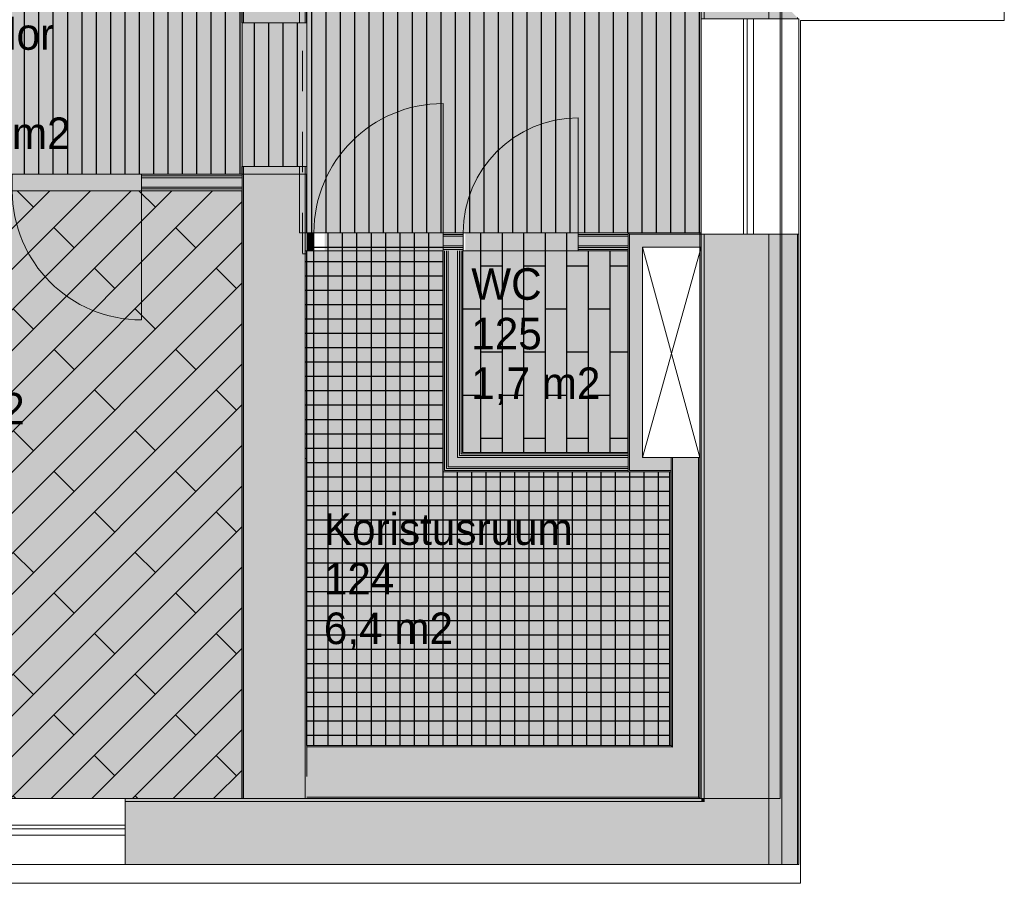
# Model space of a CAD drawing. Header units: millimetres. Extents: x -440702 to -371925, y -30725 to 14204.
# Tile 246 of 256: x -408131 to -401275, y -19018 to -13002. Entities that reach past the tile are written whole.
import ezdxf
from ezdxf.enums import TextEntityAlignment as Align

# ---------------------------------------------------------------- set-up
doc = ezdxf.new("R2010")
doc.units = ezdxf.units.MM
doc.header["$MEASUREMENT"] = 0
doc.linetypes.add('Dashed', pattern=[564.444447, 282.222223, -282.222223])
doc.linetypes.add('Wipeout_Contour', pattern=[1000, 0, -1000])
for name, color, linetype, lineweight in [('A-03-PEENJOON_Pen_No__7', 7, 'Continuous', 15), ('ARCHICAD Zone Stamps_Pen_No__1', 7, 'Continuous', 13), ('New_A-WALL.IFC Model_Pen_No__1', 7, 'Continuous', 13), ('New_ARCHICAD Doors_Pen_No__1', 7, 'Continuous', 13), ('New_ARCHICAD Windows_Pen_No__1', 7, 'Continuous', 13), ('New_I-WALL.IFC Model_Pen_No__1', 7, 'Continuous', 13), ('New_I-WALL.IFC Model_Pen_No__23', 7, 'Continuous', 13), ('SA viimistlus_põrand_Pen_No__1', 7, 'Continuous', 13), ('SA viimistlus_põrand_Pen_No__42', 8, 'Continuous', 25)]:
    doc.layers.add(name, color=color, linetype=linetype, lineweight=lineweight)
for name, color, linetype in [('A-AREA.IFC Model', 7, 'Continuous'), ('New_A-FLOR.IFC Model', 7, 'Continuous'), ('New_A-WALL.IFC Model', 7, 'Continuous'), ('New_I-WALL.IFC Model', 7, 'Continuous'), ('SA viimistlus_põrand', 7, 'Continuous')]:
    doc.layers.add(name, color=color, linetype=linetype)
for name, color, linetype, lineweight, true_color in [('New_A-FLOR.IFC Model_Pen_No__89', 7, 'Continuous', 20, 0x71cebe), ('New_A-WALL.IFC Model_Pen_No__160', 7, 'Continuous', 0, 0xe8e8e8), ('New_A-WALL.IFC Model_Pen_No__87', 7, 'Continuous', 20, 0x6a6a6a), ('New_I-WALL.IFC Model_Pen_No__160', 7, 'Continuous', 0, 0xe8e8e8), ('SA viimistlus_põrand_Pen_No__66', 7, 'Continuous', 20, 0x5555ff)]:
    doc.layers.add(name, color=color, linetype=linetype, lineweight=lineweight, true_color=true_color)
doc.styles.add('GENERATED_STYLE_1', font='txt')

# ---------------------------------------------------------------- blocks, each defined once
blk = doc.blocks.new('Slab_3_1', base_point=(-406582.9, -12877.5))
at = {"layer": 'New_A-FLOR.IFC Model_Pen_No__89', "color": 123, "linetype": 'Dashed', "lineweight": 20, "true_color": 0x71cebe, "flags": 128}
blk.add_lwpolyline([(-406582.9, -12877.5), (-436667.1, -12877.5), (-436667.1, -18427.6), (-406582.9, -18427.6)], close=True, dxfattribs=at)
blk = doc.blocks.new('Slab_5_1', base_point=(-406162.9, -14633.6))
at = {"layer": 'New_A-FLOR.IFC Model_Pen_No__89', "color": 123, "linetype": 'Dashed', "lineweight": 20, "true_color": 0x71cebe, "flags": 128}
blk.add_lwpolyline([(-406162.9, -14633.6), (-406132.9, -14633.6), (-406132.9, -18427.6), (-403385.3, -18427.6), (-403385.3, -12877.5), (-406162.9, -12877.5)], close=True, dxfattribs=at)
blk = doc.blocks.new('Koridor_122_22_1', base_point=(-408840, -12941.5))
at = {"layer": 'A-AREA.IFC Model', "linetype": 'Continuous', "lineweight": 0, "true_color": 0xffffff}
for points in [[(-404684.9, -12877.5), (-403484.9, -12877.5), (-403484.9, -12327.5), (-404684.9, -12327.5)], [(-408131.8, -12877.5), (-410396.2, -12877.5), (-410396.2, -14077.5), (-406133.9, -14077.5), (-406133.9, -14135.5), (-406133.9, -14485.9), (-404885.9, -14485.9), (-403649.3, -14485.9), (-403396.3, -14485.9), (-403396.3, -14701.9), (-403396.3, -15678.1), (-403396.3, -15781.3), (-403396.3, -16118.1), (-403396.3, -16221.3), (-403396.3, -18427.6), (-403386.3, -18427.6), (-403386.3, -12877.5), (-404955.3, -12877.5), (-406133.9, -12877.5), (-406133.9, -13024.8), (-406583.9, -13024.8), (-406583.9, -12877.5)], [(-408183.9, -14193.5), (-407283.9, -14193.5), (-407283.9, -14077.5), (-408183.9, -14077.5)]]:
    blk.add_hatch(color=7, dxfattribs=at).paths.add_polyline_path(points)
at = {"layer": 'ARCHICAD Zone Stamps_Pen_No__1', "color": 7, "lineweight": 13, "style": 'GENERATED_STYLE_1'}
for tag, p in [('ROOM_NAME', (-408840, -12991.8)), ('ROOM_NUMBER', (-408840, -13337.5)), ('AC_TextStyle_1', (-408840, -13683.2))]:
    blk.add_attdef(tag, text='', height=220, dxfattribs=at).set_placement(p, align=Align.TOP_LEFT)
blk = doc.blocks.new('Büroo_123_23_1', base_point=(-409159.7, -14859.2))
at = {"layer": 'A-AREA.IFC Model', "linetype": 'Continuous', "lineweight": 0, "true_color": 0xffe8e8}
blk.add_hatch(color=7, dxfattribs=at).paths.add_polyline_path([(-406583.9, -18427.6), (-406583.9, -14193.5), (-410280.2, -14193.5), (-410280.2, -18427.6)])
at = {"layer": 'ARCHICAD Zone Stamps_Pen_No__1', "color": 7, "lineweight": 13, "style": 'GENERATED_STYLE_1'}
for tag, p in [('ROOM_NAME', (-409159.7, -14909.5)), ('ROOM_NUMBER', (-409159.7, -15255.2)), ('ROOM_AREA', (-409159.7, -15601))]:
    blk.add_attdef(tag, text='', height=220, dxfattribs=at).set_placement(p, align=Align.TOP_LEFT)
blk = doc.blocks.new('Koristusruum_124_24_1', base_point=(-406013.5, -16389.7))
at = {"layer": 'A-AREA.IFC Model', "linetype": 'Continuous', "lineweight": 0, "true_color": 0xffffff}
for points in [[(-406007.9, -14611.9), (-405107.9, -14611.9), (-405107.9, -14485.9), (-406007.9, -14485.9)], [(-406133.9, -18057.6), (-403596.3, -18057.6), (-403596.3, -16219.7), (-403596.3, -16151.7), (-405183.9, -16151.7), (-405183.9, -14611.9), (-406133.9, -14611.9)]]:
    blk.add_hatch(color=7, dxfattribs=at).paths.add_polyline_path(points)
at = {"layer": 'ARCHICAD Zone Stamps_Pen_No__1', "color": 7, "lineweight": 13, "style": 'GENERATED_STYLE_1'}
for tag, p in [('ROOM_NAME', (-406013.5, -16440)), ('ROOM_NUMBER', (-406013.5, -16785.7)), ('ROOM_AREA', (-406013.5, -17131.4))]:
    blk.add_attdef(tag, text='', height=220, dxfattribs=at).set_placement(p, align=Align.TOP_LEFT)
blk = doc.blocks.new('WC_125_25_1', base_point=(-404987.1, -14682.7))
at = {"layer": 'A-AREA.IFC Model', "linetype": 'Continuous', "lineweight": 0, "true_color": 0xffffff}
for points in [[(-405029.4, -14611.9), (-404229.4, -14611.9), (-404229.4, -14485.9), (-405029.4, -14485.9)], [(-403897.1, -14611.9), (-405047.9, -14611.9), (-405047.9, -16015.7), (-404257.8, -16015.7), (-403897.1, -16015.7)]]:
    blk.add_hatch(color=7, dxfattribs=at).paths.add_polyline_path(points)
at = {"layer": 'ARCHICAD Zone Stamps_Pen_No__1', "color": 7, "lineweight": 13, "style": 'GENERATED_STYLE_1'}
for tag, p in [('ROOM_NAME', (-404987.1, -14733)), ('ROOM_NUMBER', (-404987.1, -15078.7)), ('ROOM_AREA', (-404987.1, -15424.4))]:
    blk.add_attdef(tag, text='', height=220, dxfattribs=at).set_placement(p, align=Align.TOP_LEFT)
blk = doc.blocks.new('Slab_18_1', base_point=(-403895.3, -14611.9))
at = {"layer": 'SA viimistlus_põrand_Pen_No__42', "linetype": 'Continuous', "lineweight": 25}
h = blk.add_hatch(dxfattribs=at)
h.set_pattern_fill('Long_Brick___Running_Bon_4D', color=8, style=0, pattern_type=2)
h.set_pattern_definition([(270, (-404470.77, -14416.93), (150, 0), []), (2e-14, (-404470.8, -14416.93), (0, 600), [150, -150]), (2e-14, (-404320.8, -14716.93), (0, 600), [150, -150])])
h.paths.add_polyline_path([(-403895.3, -14611.9), (-404242.8, -14611.9), (-404242.8, -14485.9), (-405042.8, -14485.9), (-405042.8, -14611.9), (-405046.3, -14611.9), (-405046.2, -16015.7), (-403895.3, -16015.7), (-403895.3, -15679.7)])
at = {"layer": 'SA viimistlus_põrand_Pen_No__1', "color": 7, "linetype": 'Continuous', "lineweight": 13, "flags": 128}
blk.add_lwpolyline([(-403895.3, -14611.9), (-403895.3, -15679.7), (-403895.3, -16015.7), (-405046.2, -16015.7), (-405046.3, -14611.9), (-405042.8, -14611.9), (-405042.8, -14485.9), (-404242.8, -14485.9), (-404242.8, -14611.9)], close=True, dxfattribs=at)
blk = doc.blocks.new('Slab_28_1', base_point=(-418881.8, -13927.5))
at = {"layer": 'SA viimistlus_põrand_Pen_No__42', "linetype": 'Continuous', "lineweight": 25}
h = blk.add_hatch(dxfattribs=at)
h.set_pattern_fill('laudpõrand_150__1__0001', color=8, style=0, pattern_type=2)
h.set_pattern_definition([(270.0007, (-410397.35, -14077.49), (100, 0.0012), [])])
h.paths.add_polyline_path([(-418881.8, -13927.5), (-418881.8, -15877.5), (-427631.8, -15877.5), (-427631.8, -18427.6), (-410397.3, -18427.6), (-410397.3, -14077.5), (-406583.8, -14077.5), (-406583.8, -14024.6), (-406184.1, -14024.6), (-406184.1, -14485.9), (-403386.5, -14485.9), (-403386.5, -12877.6), (-406184.1, -12877.6), (-406184.1, -13024.6), (-406583.8, -13024.6), (-406583.8, -12877.5), (-408939.4, -12877.5), (-408939.4, -12327.5), (-409839.4, -12327.5), (-409839.4, -12877.5), (-418881.8, -12877.5), (-418881.8, -13027.5)])
at = {"layer": 'SA viimistlus_põrand_Pen_No__1', "color": 7, "linetype": 'Continuous', "lineweight": 13, "flags": 128}
blk.add_lwpolyline([(-418881.8, -13927.5), (-418881.8, -13027.5), (-418881.8, -12877.5), (-409839.4, -12877.5), (-409839.4, -12327.5), (-408939.4, -12327.5), (-408939.4, -12877.5), (-406583.8, -12877.5), (-406583.8, -13024.6), (-406184.1, -13024.6), (-406184.1, -12877.6), (-403386.5, -12877.6), (-403386.5, -14485.9), (-406184.1, -14485.9), (-406184.1, -14024.6), (-406583.8, -14024.6), (-406583.8, -14077.5), (-410397.3, -14077.5), (-410397.3, -18427.6), (-427631.8, -18427.6), (-427631.8, -15877.5), (-418881.8, -15877.5)], close=True, dxfattribs=at)
blk = doc.blocks.new('Slab_36_1', base_point=(-410281.3, -18427.6))
at = {"layer": 'SA viimistlus_põrand_Pen_No__66', "linetype": 'Continuous', "lineweight": 20, "true_color": 0x5555ff}
h = blk.add_hatch(dxfattribs=at)
h.set_pattern_fill('Tile_100x25_0001', color=173, style=0, pattern_type=2)
h.set_pattern_definition([(45, (-408601.65, -17137.02), (-141.421, 141.421), []), (135, (-408601.6, -17137), (848.53, 848.53), [200, -200]), (135, (-408318.8, -16571.3), (848.53, 848.53), [200, -200])])
h.paths.add_polyline_path([(-410281.3, -18427.6), (-406584.1, -18427.6), (-406584.1, -14193.5), (-410281.3, -14193.5)])
at = {"layer": 'SA viimistlus_põrand_Pen_No__1', "color": 7, "linetype": 'Continuous', "lineweight": 13, "flags": 128}
blk.add_lwpolyline([(-410281.3, -18427.6), (-406584.1, -18427.6), (-406584.1, -14193.5), (-410281.3, -14193.5)], close=True, dxfattribs=at)
blk = doc.blocks.new('Slab_40_1', base_point=(-406142.9, -14611.9))
at = {"layer": 'SA viimistlus_põrand_Pen_No__42', "linetype": 'Continuous', "lineweight": 25}
h = blk.add_hatch(dxfattribs=at)
h.set_pattern_fill('Grid_10x10__0001', color=8, style=0, pattern_type=2)
h.set_pattern_definition([(270, (-405182.79, -14485.88), (100, 0), []), (2e-13, (-405182.79, -14485.88), (0, 100), [])])
h.paths.add_polyline_path([(-406142.9, -14611.9), (-406142.9, -16057.5), (-406134.1, -16057.5), (-406134.1, -18057.6), (-403606.5, -18057.6), (-403606.5, -16151.7), (-405182.8, -16151.7), (-405182.8, -14485.9), (-406082.8, -14485.9), (-406082.8, -14611.9)])
at = {"layer": 'SA viimistlus_põrand_Pen_No__1', "color": 7, "linetype": 'Continuous', "lineweight": 13, "flags": 128}
blk.add_lwpolyline([(-406142.9, -14611.9), (-406082.8, -14611.9), (-406082.8, -14485.9), (-405182.8, -14485.9), (-405182.8, -16151.7), (-403606.5, -16151.7), (-403606.5, -18057.6), (-406134.1, -18057.6), (-406134.1, -16057.5), (-406142.9, -16057.5)], close=True, dxfattribs=at)
blk = doc.blocks.new('Slab_51_1', base_point=(-436667.1, -12877.5))
at = {"layer": 'New_A-FLOR.IFC Model_Pen_No__89', "color": 123, "linetype": 'Continuous', "lineweight": 20, "true_color": 0x71cebe, "flags": 128}
blk.add_lwpolyline([(-436667.1, -12877.5), (-436667.1, -18427.6), (-403385.3, -18427.6), (-403385.3, -12877.5)], close=True, dxfattribs=at)
blk = doc.blocks.new('Opening_10_1')
at = {"layer": 'New_I-WALL.IFC Model_Pen_No__1', "color": 7, "linetype": 'Continuous', "lineweight": 13, "flags": 128}
for points in [[(-406582.9, -13024.8), (-406582.9, -14024.8)], [(-406132.9, -14024.8), (-406132.9, -13024.8)]]:
    blk.add_lwpolyline(points, dxfattribs=at)
at = {"layer": 'New_I-WALL.IFC Model_Pen_No__23', "color": 7, "linetype": 'Continuous', "lineweight": 13, "flags": 128}
for points in [[(-406572.9, -13024.8), (-406582.9, -13024.8)], [(-406142.9, -13024.8), (-406572.9, -13024.8)], [(-406132.9, -13024.8), (-406142.9, -13024.8)], [(-406582.9, -14024.8), (-406572.9, -14024.8)], [(-406572.9, -14024.8), (-406142.9, -14024.8)], [(-406142.9, -14024.8), (-406132.9, -14024.8)]]:
    blk.add_lwpolyline(points, dxfattribs=at)
blk = doc.blocks.new('Wall_12_1', base_point=(-403110.3, -12657))
at = {"color": 254, "linetype": 'Wipeout_Contour', "lineweight": 0, "ltscale": 1614739.774399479}
blk.add_wipeout([(-403385.3, -12657), (-403385.3, -18427.6), (-403365.3, -18427.6), (-403365.3, -12657)], dxfattribs=at).dxf.layer = 'New_A-WALL.IFC Model'
at = {"color": 254, "linetype": 'Wipeout_Contour', "lineweight": 0, "ltscale": 1613680.588280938}
blk.add_wipeout([(-403365.3, -12657), (-403365.3, -18427.6), (-402855.3, -18427.6), (-402855.3, -12657)], dxfattribs=at).dxf.layer = 'New_A-WALL.IFC Model'
at = {"layer": 'New_A-WALL.IFC Model_Pen_No__87', "color": 251, "linetype": 'Continuous', "lineweight": 20, "true_color": 0x6a6a6a, "flags": 128}
for points in [[(-403385.3, -12657), (-403385.3, -18427.6)], [(-403385.3, -12657), (-403365.3, -12657)], [(-403385.3, -18427.6), (-403365.3, -18427.6)]]:
    blk.add_lwpolyline(points, dxfattribs=at)
at = {"color": 254, "linetype": 'Wipeout_Contour', "lineweight": 0, "ltscale": 1612621.402336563}
blk.add_wipeout([(-402855.3, -12657), (-402855.3, -18427.6), (-402835.3, -18427.6), (-402835.3, -12657)], dxfattribs=at).dxf.layer = 'New_A-WALL.IFC Model'
at = {"layer": 'New_A-WALL.IFC Model_Pen_No__87', "color": 251, "linetype": 'Continuous', "lineweight": 20, "true_color": 0x6a6a6a, "flags": 128}
for points in [[(-403365.3, -12657), (-402855.3, -12657)], [(-402855.3, -12657), (-402835.3, -12657)], [(-402835.3, -18427.6), (-402835.3, -12657)], [(-403365.3, -18427.6), (-402855.3, -18427.6)], [(-402855.3, -18427.6), (-402835.3, -18427.6)]]:
    blk.add_lwpolyline(points, dxfattribs=at)
blk = doc.blocks.new('Window (Wall) 19')
at = {"layer": 'New_ARCHICAD Windows_Pen_No__1', "color": 7, "linetype": 'Continuous', "lineweight": 13}
for p, q in [((750, -185), (-750, -185)), ((-750, -185), (-750, -210)), ((750, -210), (750, -185)), ((-750, -210), (-750, -255)), ((-750, -210), (750, -210)), ((-750, -255), (750, -255)), ((750, -255), (750, -210))]:
    blk.add_line(p, q, dxfattribs=at)
blk = doc.blocks.new('Wall_44_1', base_point=(-403045.8, -18657.6))
at = {"layer": 'New_A-WALL.IFC Model_Pen_No__160', "linetype": 'Continuous', "lineweight": 0, "true_color": 0x747474}
for points in [[(-407396.2, -18427.6), (-407396.2, -18447.6), (-403385.3, -18447.6), (-403385.3, -18427.6)], [(-403385.3, -18427.6), (-403365.3, -18441.1), (-403365.3, -18427.6)], [(-403385.3, -18447.6), (-403365.3, -18447.6), (-403365.3, -18441.1), (-403385.3, -18427.6)], [(-407396.2, -18447.6), (-407396.2, -18887.6), (-403365.3, -18887.6), (-403365.3, -18447.6)], [(-402915.3, -18746), (-402715.3, -18881.5), (-402715.3, -18447.6), (-402915.3, -18447.6)]]:
    blk.add_hatch(color=8, dxfattribs=at).paths.add_polyline_path(points)
at = {"layer": 'New_A-WALL.IFC Model_Pen_No__1', "color": 7, "linetype": 'Continuous', "lineweight": 13}
for p, q in [((-407396.2, -18427.6), (-408896.2, -18427.6)), ((-407396.2, -18427.6), (-407396.2, -18887.6)), ((-403365.3, -18447.6), (-403365.3, -18441.1)), ((-403365.3, -18447.6), (-407396.2, -18447.6)), ((-408896.2, -18887.6), (-407396.2, -18887.6))]:
    blk.add_line(p, q, dxfattribs=at)
at = {"layer": 'New_A-WALL.IFC Model_Pen_No__1', "color": 7, "linetype": 'Continuous', "lineweight": 13, "flags": 128}
for points in [[(-403385.3, -18427.6), (-407396.2, -18427.6)], [(-407396.2, -18887.6), (-403365.3, -18887.6)]]:
    blk.add_lwpolyline(points, dxfattribs=at)
at = {"layer": 'New_ARCHICAD Windows_Pen_No__1', "color": 7, "linetype": 'Continuous', "lineweight": 13, "zscale": 1000}
blk.add_blockref('Window (Wall) 19', (-408146.2, -18427.6), dxfattribs=at)
blk = doc.blocks.new('Wall_45_1', base_point=(-406357.9, -12602.5))
at = {"layer": 'New_I-WALL.IFC Model_Pen_No__160', "linetype": 'Continuous', "lineweight": 0, "true_color": 0x747474}
for points in [[(-406582.9, -12877.5), (-406582.9, -13024.8), (-406572.9, -13024.8), (-406572.9, -12877.5)], [(-406142.9, -12877.5), (-406572.9, -12877.5), (-406572.9, -13024.8), (-406142.9, -13024.8)], [(-406142.9, -12877.5), (-406142.9, -13024.8), (-406132.9, -13024.8), (-406132.9, -12877.5)], [(-406582.9, -18427.6), (-406572.9, -18427.6), (-406572.9, -14024.8), (-406582.9, -14024.8)], [(-406572.9, -18427.6), (-406142.9, -18427.6), (-406142.9, -14024.8), (-406572.9, -14024.8)], [(-406132.9, -14024.8), (-406142.9, -14024.8), (-406142.9, -18427.6), (-406132.9, -18427.6)]]:
    blk.add_hatch(color=8, dxfattribs=at).paths.add_polyline_path(points)
at = {"layer": 'New_I-WALL.IFC Model_Pen_No__1', "color": 7, "linetype": 'Continuous', "lineweight": 13}
for p, q in [((-406572.9, -12877.5), (-406572.9, -13024.8)), ((-406142.9, -12877.5), (-406142.9, -13024.8)), ((-406572.9, -14024.8), (-406572.9, -18427.6)), ((-406142.9, -14024.8), (-406142.9, -18427.6))]:
    blk.add_line(p, q, dxfattribs=at)
at = {"layer": 'New_I-WALL.IFC Model_Pen_No__1', "color": 7, "linetype": 'Continuous', "lineweight": 13, "flags": 128}
for points in [[(-406582.9, -12877.5), (-406582.9, -13024.8)], [(-406132.9, -13024.8), (-406132.9, -12877.5)], [(-406582.9, -14024.8), (-406582.9, -18427.6)], [(-406132.9, -14485.9), (-406132.9, -14024.8)], [(-406132.9, -18057.6), (-406132.9, -14611.9)], [(-406582.9, -18427.6), (-406132.9, -18427.6)]]:
    blk.add_lwpolyline(points, dxfattribs=at)
blk = doc.blocks.new('Window (Wall) 20')
at = {"layer": 'New_ARCHICAD Windows_Pen_No__1', "color": 7, "linetype": 'Continuous', "lineweight": 13}
for p, q in [((750, -294.5), (-750, -294.5)), ((-750, -294.5), (-750, -319.5)), ((-750, -319.5), (-750, -364.5)), ((-750, -319.5), (750, -319.5)), ((750, -319.5), (750, -294.5)), ((750, -364.5), (750, -319.5)), ((-750, -364.5), (750, -364.5))]:
    blk.add_line(p, q, dxfattribs=at)
blk = doc.blocks.new('Wall_46_1', base_point=(-403045.8, -18657.6))
at = {"layer": 'New_A-WALL.IFC Model_Pen_No__160', "linetype": 'Continuous', "lineweight": 0, "true_color": 0x747474}
for points in [[(-403365.3, -12995.7), (-403365.3, -12337.5), (-403385.3, -12317.5), (-403385.3, -12995.7)], [(-402915.3, -12995.7), (-402915.3, -12787.5), (-403365.3, -12337.5), (-403365.3, -12995.7)], [(-402715.3, -12995.7), (-402715.3, -12987.5), (-402915.3, -12787.5), (-402915.3, -12995.7)], [(-402715.3, -12995.7), (-402707.2, -12995.7), (-402715.3, -12987.5)], [(-402706.3, -12995.7), (-402707.2, -12995.7), (-402706.3, -12996.5)], [(-403365.3, -18427.6), (-403365.3, -14495.7), (-403385.3, -14495.7), (-403385.3, -18427.6)], [(-402915.3, -18447.6), (-402915.3, -14495.7), (-403365.3, -14495.7), (-403365.3, -18441.1), (-403355.8, -18447.6)], [(-402715.3, -18447.6), (-402715.3, -14495.7), (-402915.3, -14495.7), (-402915.3, -18447.6)], [(-402706.3, -18887.6), (-402706.3, -14495.7), (-402715.3, -14495.7), (-402715.3, -18881.5)], [(-403365.3, -18447.6), (-403355.8, -18447.6), (-403365.3, -18441.1)], [(-403365.3, -18887.6), (-402915.3, -18887.6), (-402915.3, -18746), (-403355.8, -18447.6), (-403365.3, -18447.6)], [(-403355.8, -18447.6), (-402915.3, -18746), (-402915.3, -18447.6)], [(-402915.3, -18887.6), (-402715.3, -18887.6), (-402715.3, -18881.5), (-402915.3, -18746)], [(-402715.3, -18881.5), (-402715.3, -18887.6), (-402706.3, -18887.6)]]:
    blk.add_hatch(color=8, dxfattribs=at).paths.add_polyline_path(points)
at = {"layer": 'New_A-WALL.IFC Model_Pen_No__1', "color": 7, "linetype": 'Continuous', "lineweight": 13}
for p, q in [((-403365.3, -12995.7), (-403365.3, -12337.5)), ((-402915.3, -12995.7), (-402915.3, -12787.5)), ((-402706.3, -12995.7), (-403385.3, -12995.7)), ((-403385.3, -12995.7), (-403385.3, -14495.7)), ((-402715.3, -12995.7), (-402715.3, -12987.5)), ((-402706.3, -14495.7), (-402706.3, -12995.7)), ((-402706.3, -14495.7), (-403385.3, -14495.7)), ((-403365.3, -18427.6), (-403365.3, -14495.7)), ((-402915.3, -18447.6), (-402915.3, -14495.7)), ((-402715.3, -18447.6), (-402715.3, -14495.7)), ((-403365.3, -18441.1), (-403365.3, -18427.6)), ((-403365.3, -18447.6), (-403365.3, -18441.1)), ((-402915.3, -18746), (-402915.3, -18447.6)), ((-402715.3, -18881.5), (-402715.3, -18447.6)), ((-402915.3, -18887.6), (-402915.3, -18746)), ((-402715.3, -18887.6), (-402715.3, -18881.5))]:
    blk.add_line(p, q, dxfattribs=at)
at = {"layer": 'New_A-WALL.IFC Model_Pen_No__1', "color": 7, "linetype": 'Continuous', "lineweight": 13, "flags": 128}
for points in [[(-403385.3, -12317.5), (-403385.3, -12995.7)], [(-403385.3, -14495.7), (-403385.3, -18427.6)], [(-402706.3, -18887.6), (-402706.3, -14495.7)], [(-402915.3, -18887.6), (-403365.3, -18887.6)], [(-402715.3, -18887.6), (-402915.3, -18887.6)], [(-402706.3, -18887.6), (-402715.3, -18887.6)]]:
    blk.add_lwpolyline(points, dxfattribs=at)
at = {"layer": 'New_ARCHICAD Windows_Pen_No__1', "color": 7, "linetype": 'Continuous', "lineweight": 13, "zscale": 1000, "rotation": 90}
blk.add_blockref('Window (Wall) 20', (-403385.3, -13745.7), dxfattribs=at)
blk = doc.blocks.new('Wall_53_1', base_point=(-403495.3, -18242.6))
at = {"layer": 'New_I-WALL.IFC Model_Pen_No__160', "linetype": 'Continuous', "lineweight": 0, "true_color": 0x747474}
for points in [[(-403585.3, -18057.6), (-403585.3, -16051.7), (-403595.3, -16051.7), (-403595.3, -18057.6)], [(-403405.3, -18067.6), (-403405.3, -16051.7), (-403585.3, -16051.7), (-403585.3, -18067.6)], [(-403395.3, -18417.6), (-403395.3, -16051.7), (-403405.3, -16051.7), (-403405.3, -18409.1), (-403400.7, -18417.6)], [(-403589.9, -18067.6), (-403595.3, -18057.6), (-403595.3, -18067.6)], [(-403595.3, -18057.6), (-403589.9, -18067.6), (-403585.3, -18067.6), (-403585.3, -18057.6)], [(-403405.3, -18417.6), (-403400.7, -18417.6), (-403405.3, -18409.1)], [(-403400.7, -18417.6), (-403405.3, -18417.6), (-403405.3, -18427.6), (-403395.3, -18427.6)], [(-403395.3, -18417.6), (-403400.7, -18417.6), (-403395.3, -18427.6)]]:
    blk.add_hatch(color=8, dxfattribs=at).paths.add_polyline_path(points)
at = {"layer": 'New_I-WALL.IFC Model_Pen_No__1', "color": 7, "linetype": 'Continuous', "lineweight": 13}
for p, q in [((-403585.3, -18057.6), (-403585.3, -16051.7)), ((-403405.3, -18067.6), (-403405.3, -16051.7)), ((-403589.9, -18067.6), (-403585.3, -18067.6)), ((-403585.3, -18067.6), (-403585.3, -18057.6)), ((-403405.3, -18409.1), (-403405.3, -18067.6)), ((-403405.3, -18409.1), (-403405.3, -18417.6))]:
    blk.add_line(p, q, dxfattribs=at)
at = {"layer": 'New_I-WALL.IFC Model_Pen_No__1', "color": 7, "linetype": 'Continuous', "lineweight": 13, "flags": 128}
for points in [[(-403585.3, -16051.7), (-403595.3, -16051.7)], [(-403595.3, -16051.7), (-403595.3, -18057.6)], [(-403405.3, -16051.7), (-403585.3, -16051.7)], [(-403395.3, -16051.7), (-403405.3, -16051.7)], [(-403395.3, -18427.6), (-403395.3, -16051.7)], [(-403395.3, -18427.6), (-403405.3, -18427.6)]]:
    blk.add_lwpolyline(points, dxfattribs=at)
blk = doc.blocks.new('Wall_54_1', base_point=(-406357.9, -18242.6))
at = {"layer": 'New_I-WALL.IFC Model_Pen_No__160', "linetype": 'Continuous', "lineweight": 0, "true_color": 0x747474}
for points in [[(-403595.3, -18057.6), (-406132.9, -18057.6), (-406132.9, -18067.6), (-403595.3, -18067.6)], [(-403585.3, -18076.1), (-403589.9, -18067.6), (-406132.9, -18067.6), (-406132.9, -18417.6), (-403585.3, -18417.6)], [(-403589.9, -18067.6), (-403585.3, -18076.1), (-403585.3, -18067.6)], [(-403585.3, -18067.6), (-403585.3, -18076.1), (-403405.3, -18409.1), (-403405.3, -18067.6)], [(-403405.3, -18409.1), (-403585.3, -18076.1), (-403585.3, -18417.6), (-403405.3, -18417.6)], [(-403405.3, -18417.6), (-406132.9, -18417.6), (-406132.9, -18427.6), (-403405.3, -18427.6)]]:
    blk.add_hatch(color=8, dxfattribs=at).paths.add_polyline_path(points)
at = {"layer": 'New_I-WALL.IFC Model_Pen_No__1', "color": 7, "linetype": 'Continuous', "lineweight": 13}
for p, q in [((-406132.9, -18067.6), (-403595.3, -18067.6)), ((-403595.3, -18067.6), (-403589.9, -18067.6)), ((-403589.9, -18067.6), (-403585.3, -18067.6)), ((-406132.9, -18417.6), (-403585.3, -18417.6)), ((-403585.3, -18417.6), (-403405.3, -18417.6)), ((-403405.3, -18409.1), (-403405.3, -18417.6))]:
    blk.add_line(p, q, dxfattribs=at)
at = {"layer": 'New_I-WALL.IFC Model_Pen_No__1', "color": 7, "linetype": 'Continuous', "lineweight": 13, "flags": 128}
for points in [[(-403595.3, -18057.6), (-406132.9, -18057.6)], [(-406132.9, -18427.6), (-403405.3, -18427.6)]]:
    blk.add_lwpolyline(points, dxfattribs=at)
blk = doc.blocks.new('Door (Wall) 32')
at = {"layer": 'New_ARCHICAD Doors_Pen_No__1', "color": 7, "linetype": 'Continuous', "lineweight": 13}
blk.add_line((450, 0), (450, 900), dxfattribs=at)
blk.add_arc((450, 0), 900, 90, 180, dxfattribs=at)
blk = doc.blocks.new('Wall_57_1', base_point=(-410338.2, -14135.5))
at = {"layer": 'New_I-WALL.IFC Model_Pen_No__160', "linetype": 'Continuous', "lineweight": 0, "true_color": 0x747474}
for points in [[(-410383.7, -14090), (-408182.9, -14090), (-408182.9, -14077.5), (-410396.2, -14077.5)], [(-410371.2, -14102.5), (-408182.9, -14102.5), (-408182.9, -14090), (-410383.7, -14090)], [(-410305.2, -14168.5), (-408182.9, -14168.5), (-408182.9, -14102.5), (-410371.2, -14102.5)], [(-407282.9, -14090), (-406582.9, -14090), (-406582.9, -14077.5), (-407282.9, -14077.5)], [(-407282.9, -14102.5), (-406582.9, -14102.5), (-406582.9, -14090), (-407282.9, -14090)], [(-407282.9, -14168.5), (-406582.9, -14168.5), (-406582.9, -14102.5), (-407282.9, -14102.5)], [(-410292.7, -14181), (-408182.9, -14181), (-408182.9, -14168.5), (-410305.2, -14168.5)], [(-410280.2, -14193.5), (-408182.9, -14193.5), (-408182.9, -14181), (-410292.7, -14181)], [(-407282.9, -14181), (-406582.9, -14181), (-406582.9, -14168.5), (-407282.9, -14168.5)], [(-407282.9, -14193.5), (-406582.9, -14193.5), (-406582.9, -14181), (-407282.9, -14181)]]:
    blk.add_hatch(color=8, dxfattribs=at).paths.add_polyline_path(points)
at = {"layer": 'New_I-WALL.IFC Model_Pen_No__1', "color": 7, "linetype": 'Continuous', "lineweight": 13}
for p, q in [((-410383.7, -14090), (-408182.9, -14090)), ((-410371.2, -14102.5), (-408182.9, -14102.5)), ((-408182.9, -14193.5), (-408182.9, -14077.5)), ((-407282.9, -14193.5), (-407282.9, -14077.5)), ((-407282.9, -14090), (-406582.9, -14090)), ((-407282.9, -14102.5), (-406582.9, -14102.5)), ((-410305.2, -14168.5), (-408182.9, -14168.5)), ((-410292.7, -14181), (-408182.9, -14181)), ((-407282.9, -14168.5), (-406582.9, -14168.5)), ((-407282.9, -14181), (-406582.9, -14181))]:
    blk.add_line(p, q, dxfattribs=at)
at = {"layer": 'New_I-WALL.IFC Model_Pen_No__1', "color": 7, "linetype": 'Continuous', "lineweight": 13, "flags": 128}
for points in [[(-408182.9, -14077.5), (-410396.2, -14077.5)], [(-406582.9, -14077.5), (-407282.9, -14077.5)], [(-406582.9, -14193.5), (-406582.9, -14077.5)], [(-410280.2, -14193.5), (-408182.9, -14193.5)], [(-407282.9, -14193.5), (-406582.9, -14193.5)]]:
    blk.add_lwpolyline(points, dxfattribs=at)
at = {"layer": 'New_ARCHICAD Doors_Pen_No__1', "color": 7, "linetype": 'Continuous', "lineweight": 13, "xscale": -1, "zscale": 1000, "rotation": 180}
blk.add_blockref('Door (Wall) 32', (-407732.9, -14193.5), dxfattribs=at)
blk = doc.blocks.new('Wall_62_1', base_point=(-405114.8, -16083.7))
at = {"layer": 'New_I-WALL.IFC Model_Pen_No__160', "linetype": 'Continuous', "lineweight": 0, "true_color": 0x747474}
for points in [[(-405081.8, -16050.7), (-403895.2, -16050.7), (-403895.2, -16038.2), (-405069.3, -16038.2)], [(-405069.3, -16038.2), (-403895.2, -16038.2), (-403895.2, -16025.7), (-405056.8, -16025.7)], [(-405056.8, -16025.7), (-403895.2, -16025.7), (-403895.2, -16015.7), (-405046.8, -16015.7)], [(-405147.8, -16116.7), (-403895.2, -16116.7), (-403895.2, -16050.7), (-405081.8, -16050.7)], [(-405182.8, -16151.7), (-403895.2, -16151.7), (-403895.2, -16141.7), (-405172.8, -16141.7)], [(-405172.8, -16141.7), (-403895.2, -16141.7), (-403895.2, -16129.2), (-405160.3, -16129.2)], [(-405160.3, -16129.2), (-403895.2, -16129.2), (-403895.2, -16116.7), (-405147.8, -16116.7)]]:
    blk.add_hatch(color=8, dxfattribs=at).paths.add_polyline_path(points)
at = {"layer": 'New_I-WALL.IFC Model_Pen_No__1', "color": 7, "linetype": 'Continuous', "lineweight": 13}
for p, q in [((-405069.3, -16038.2), (-403895.2, -16038.2)), ((-405056.8, -16025.7), (-403895.2, -16025.7)), ((-405081.8, -16050.7), (-403895.2, -16050.7)), ((-405172.8, -16141.7), (-403895.2, -16141.7)), ((-405160.3, -16129.2), (-403895.2, -16129.2)), ((-405147.8, -16116.7), (-403895.2, -16116.7))]:
    blk.add_line(p, q, dxfattribs=at)
at = {"layer": 'New_I-WALL.IFC Model_Pen_No__1', "color": 7, "linetype": 'Continuous', "lineweight": 13, "flags": 128}
for points in [[(-403895.2, -16015.7), (-405046.8, -16015.7)], [(-403895.2, -16151.7), (-403895.2, -16015.7)], [(-405182.8, -16151.7), (-403895.2, -16151.7)]]:
    blk.add_lwpolyline(points, dxfattribs=at)
blk = doc.blocks.new('Door (Wall) 36')
at = {"layer": 'New_ARCHICAD Doors_Pen_No__1', "color": 7, "linetype": 'Continuous', "lineweight": 13}
blk.add_line((450, 0), (450, 900), dxfattribs=at)
blk.add_arc((450, 0), 900, 90, 180, dxfattribs=at)
blk = doc.blocks.new('Door (Wall) 37')
at = {"layer": 'New_ARCHICAD Doors_Pen_No__1', "color": 7, "linetype": 'Continuous', "lineweight": 13}
blk.add_line((400, 0), (400, 800), dxfattribs=at)
blk.add_arc((400, 0), 800, 90, 180, dxfattribs=at)
blk = doc.blocks.new('Wall_63_1', base_point=(-406357.9, -14548.9))
at = {"layer": 'New_I-WALL.IFC Model_Pen_No__160', "linetype": 'Continuous', "lineweight": 0, "true_color": 0x747474}
for points in [[(-406132.9, -14498.4), (-406082.8, -14498.4), (-406082.8, -14485.9), (-406132.9, -14485.9)], [(-406132.9, -14510.9), (-406082.8, -14510.9), (-406082.8, -14498.4), (-406132.9, -14498.4)], [(-406132.9, -14576.9), (-406082.8, -14576.9), (-406082.8, -14510.9), (-406132.9, -14510.9)], [(-405182.8, -14498.4), (-405042.8, -14498.4), (-405042.8, -14485.9), (-405182.8, -14485.9)], [(-405182.8, -14510.9), (-405042.8, -14510.9), (-405042.8, -14498.4), (-405182.8, -14498.4)], [(-405182.8, -14576.9), (-405042.8, -14576.9), (-405042.8, -14510.9), (-405182.8, -14510.9)], [(-404242.8, -14498.4), (-403895.2, -14498.4), (-403895.2, -14485.9), (-404242.8, -14485.9)], [(-404242.8, -14510.9), (-403895.2, -14510.9), (-403895.2, -14498.4), (-404242.8, -14498.4)], [(-404242.8, -14576.9), (-403895.2, -14576.9), (-403895.2, -14510.9), (-404242.8, -14510.9)], [(-406132.9, -14589.4), (-406082.8, -14589.4), (-406082.8, -14576.9), (-406132.9, -14576.9)], [(-406132.9, -14601.9), (-406082.8, -14601.9), (-406082.8, -14589.4), (-406132.9, -14589.4)], [(-406132.9, -14611.9), (-406082.8, -14611.9), (-406082.8, -14601.9), (-406132.9, -14601.9)], [(-405182.8, -14589.4), (-405042.8, -14589.4), (-405042.8, -14576.9), (-405182.8, -14576.9)], [(-405182.8, -14601.9), (-405042.8, -14601.9), (-405042.8, -14589.4), (-405182.8, -14589.4)], [(-405182.8, -14611.9), (-405042.8, -14611.9), (-405042.8, -14601.9), (-405182.8, -14601.9)], [(-404242.8, -14589.4), (-403895.2, -14589.4), (-403895.2, -14576.9), (-404242.8, -14576.9)], [(-404242.8, -14601.9), (-403895.2, -14601.9), (-403895.2, -14589.4), (-404242.8, -14589.4)], [(-404242.8, -14611.9), (-403895.2, -14611.9), (-403895.2, -14601.9), (-404242.8, -14601.9)]]:
    blk.add_hatch(color=8, dxfattribs=at).paths.add_polyline_path(points)
at = {"layer": 'New_I-WALL.IFC Model_Pen_No__1', "color": 7, "linetype": 'Continuous', "lineweight": 13}
for p, q in [((-406132.9, -14498.4), (-406082.8, -14498.4)), ((-406132.9, -14510.9), (-406082.8, -14510.9)), ((-406082.8, -14611.9), (-406082.8, -14485.9)), ((-405182.8, -14611.9), (-405182.8, -14485.9)), ((-405182.8, -14498.4), (-405042.8, -14498.4)), ((-405182.8, -14510.9), (-405042.8, -14510.9)), ((-405042.8, -14611.9), (-405042.8, -14485.9)), ((-404242.8, -14611.9), (-404242.8, -14485.9)), ((-404242.8, -14498.4), (-403895.2, -14498.4)), ((-404242.8, -14510.9), (-403895.2, -14510.9)), ((-406132.9, -14576.9), (-406082.8, -14576.9)), ((-406132.9, -14589.4), (-406082.8, -14589.4)), ((-406132.9, -14601.9), (-406082.8, -14601.9)), ((-405182.8, -14576.9), (-405042.8, -14576.9)), ((-405182.8, -14589.4), (-405042.8, -14589.4)), ((-405182.8, -14601.9), (-405042.8, -14601.9)), ((-404242.8, -14576.9), (-403895.2, -14576.9)), ((-404242.8, -14589.4), (-403895.2, -14589.4)), ((-404242.8, -14601.9), (-403895.2, -14601.9))]:
    blk.add_line(p, q, dxfattribs=at)
at = {"layer": 'New_I-WALL.IFC Model_Pen_No__1', "color": 7, "linetype": 'Continuous', "lineweight": 13, "flags": 128}
for points in [[(-406082.8, -14485.9), (-406132.9, -14485.9)], [(-405042.8, -14485.9), (-405182.8, -14485.9)], [(-403895.2, -14485.9), (-404242.8, -14485.9)], [(-403895.2, -14611.9), (-403895.2, -14485.9)], [(-406132.9, -14611.9), (-406082.8, -14611.9)], [(-405046.8, -14611.9), (-405042.8, -14611.9)], [(-404242.8, -14611.9), (-403895.2, -14611.9)]]:
    blk.add_lwpolyline(points, dxfattribs=at)
at = {"layer": 'New_ARCHICAD Doors_Pen_No__1', "color": 7, "linetype": 'Continuous', "lineweight": 13, "zscale": 1000}
for name, p in [('Door (Wall) 36', (-405632.8, -14485.9)), ('Door (Wall) 37', (-404642.8, -14485.9))]:
    blk.add_blockref(name, p, dxfattribs=at)
blk = doc.blocks.new('Wall_64_1', base_point=(-405114.8, -16083.7))
at = {"layer": 'New_I-WALL.IFC Model_Pen_No__160', "linetype": 'Continuous', "lineweight": 0, "true_color": 0x747474}
for points in [[(-405172.8, -16141.7), (-405172.8, -14611.9), (-405182.8, -14611.9), (-405182.8, -16151.7)], [(-405160.3, -16129.2), (-405160.3, -14611.9), (-405172.8, -14611.9), (-405172.8, -16141.7)], [(-405147.8, -16116.7), (-405147.8, -14611.9), (-405160.3, -14611.9), (-405160.3, -16129.2)], [(-405081.8, -16050.7), (-405081.8, -14611.9), (-405147.8, -14611.9), (-405147.8, -16116.7)], [(-405069.3, -16038.2), (-405069.3, -14611.9), (-405081.8, -14611.9), (-405081.8, -16050.7)], [(-405056.8, -16025.7), (-405056.8, -14611.9), (-405069.3, -14611.9), (-405069.3, -16038.2)], [(-405046.8, -16015.7), (-405046.8, -14611.9), (-405056.8, -14611.9), (-405056.8, -16025.7)]]:
    blk.add_hatch(color=8, dxfattribs=at).paths.add_polyline_path(points)
at = {"layer": 'New_I-WALL.IFC Model_Pen_No__1', "color": 7, "linetype": 'Continuous', "lineweight": 13}
for p, q in [((-405172.8, -16141.7), (-405172.8, -14611.9)), ((-405160.3, -16129.2), (-405160.3, -14611.9)), ((-405147.8, -16116.7), (-405147.8, -14611.9)), ((-405081.8, -16050.7), (-405081.8, -14611.9)), ((-405069.3, -16038.2), (-405069.3, -14611.9)), ((-405056.8, -16025.7), (-405056.8, -14611.9))]:
    blk.add_line(p, q, dxfattribs=at)
at = {"layer": 'New_I-WALL.IFC Model_Pen_No__1', "color": 7, "linetype": 'Continuous', "lineweight": 13, "flags": 128}
for points in [[(-405182.8, -14611.9), (-405182.8, -16151.7)], [(-405046.8, -16015.7), (-405046.8, -14611.9)]]:
    blk.add_lwpolyline(points, dxfattribs=at)
blk = doc.blocks.new('Wall_94_1', base_point=(-403845.2, -16101.7))
at = {"layer": 'New_I-WALL.IFC Model_Pen_No__160', "linetype": 'Continuous', "lineweight": 0, "true_color": 0x747474}
for points in [[(-403885.2, -16141.7), (-403595.3, -16141.7), (-403595.3, -16051.7), (-403795.2, -16051.7)], [(-403895.2, -16151.7), (-403595.3, -16151.7), (-403595.3, -16141.7), (-403885.2, -16141.7)]]:
    blk.add_hatch(color=8, dxfattribs=at).paths.add_polyline_path(points)
at = {"layer": 'New_I-WALL.IFC Model_Pen_No__1', "color": 7, "linetype": 'Continuous', "lineweight": 13}
blk.add_line((-403885.2, -16141.7), (-403595.3, -16141.7), dxfattribs=at)
at = {"layer": 'New_I-WALL.IFC Model_Pen_No__1', "color": 7, "linetype": 'Continuous', "lineweight": 13, "flags": 128}
for points in [[(-403595.3, -16051.7), (-403795.2, -16051.7)], [(-403595.3, -16151.7), (-403595.3, -16051.7)], [(-403895.2, -16151.7), (-403595.3, -16151.7)]]:
    blk.add_lwpolyline(points, dxfattribs=at)
blk = doc.blocks.new('Wall_95_1', base_point=(-403845.2, -14535.9))
at = {"layer": 'New_I-WALL.IFC Model_Pen_No__160', "linetype": 'Continuous', "lineweight": 0, "true_color": 0x747474}
for points in [[(-403885.2, -14495.9), (-403895.2, -14485.9), (-403895.2, -14495.9)], [(-403895.2, -14485.9), (-403885.2, -14495.9), (-403885.2, -14485.9)], [(-403885.2, -14495.9), (-403385.3, -14495.9), (-403385.3, -14485.9), (-403885.2, -14485.9)], [(-403795.2, -14585.9), (-403885.2, -14495.9), (-403885.2, -14585.9)], [(-403885.2, -14495.9), (-403795.2, -14585.9), (-403795.2, -14495.9)], [(-403795.2, -14585.9), (-403385.3, -14585.9), (-403385.3, -14495.9), (-403795.2, -14495.9)]]:
    blk.add_hatch(color=8, dxfattribs=at).paths.add_polyline_path(points)
at = {"layer": 'New_I-WALL.IFC Model_Pen_No__1', "color": 7, "linetype": 'Continuous', "lineweight": 13}
blk.add_line((-403885.2, -14495.9), (-403385.3, -14495.9), dxfattribs=at)
at = {"layer": 'New_I-WALL.IFC Model_Pen_No__1', "color": 7, "linetype": 'Continuous', "lineweight": 13, "flags": 128}
for points in [[(-403895.2, -14485.9), (-403895.2, -14495.9)], [(-403385.3, -14485.9), (-403895.2, -14485.9)], [(-403385.3, -14495.9), (-403385.3, -14485.9)], [(-403385.3, -14585.9), (-403385.3, -14495.9)], [(-403795.2, -14585.9), (-403385.3, -14585.9)]]:
    blk.add_lwpolyline(points, dxfattribs=at)
blk = doc.blocks.new('Wall_96_1', base_point=(-403845.2, -14535.9))
at = {"layer": 'New_I-WALL.IFC Model_Pen_No__160', "linetype": 'Continuous', "lineweight": 0, "true_color": 0x747474}
for points in [[(-403895.2, -14495.9), (-403895.2, -16151.7), (-403885.2, -16141.7), (-403885.2, -14495.9)], [(-403885.2, -14585.9), (-403885.2, -16141.7), (-403795.2, -16051.7), (-403795.2, -14585.9)]]:
    blk.add_hatch(color=8, dxfattribs=at).paths.add_polyline_path(points)
at = {"layer": 'New_I-WALL.IFC Model_Pen_No__1', "color": 7, "linetype": 'Continuous', "lineweight": 13}
for p, q in [((-403885.2, -14495.9), (-403885.2, -14585.9)), ((-403885.2, -14585.9), (-403885.2, -16141.7))]:
    blk.add_line(p, q, dxfattribs=at)
at = {"layer": 'New_I-WALL.IFC Model_Pen_No__1', "color": 7, "linetype": 'Continuous', "lineweight": 13, "flags": 128}
for points in [[(-403895.2, -14495.9), (-403895.2, -16151.7)], [(-403795.2, -16051.7), (-403795.2, -14585.9)]]:
    blk.add_lwpolyline(points, dxfattribs=at)
blk = doc.blocks.new('Wall 1')
at = {"layer": 'New_A-WALL.IFC Model_Pen_No__1', "color": 7, "linetype": 'Continuous', "lineweight": 13}
for p, q in [((35981.9, 6010.1), (35981.9, 13340.1)), ((34431.9, 6140.1), (34431.9, 130)), ((34561.9, 0), (34561.9, 6010.1)), ((34561.9, 6010.1), (35981.9, 6010.1)), ((34431.9, 130), (6072.4, 130)), ((6072.4, 0), (34561.9, 0))]:
    blk.add_line(p, q, dxfattribs=at)

msp = doc.modelspace()

# ---------------------------------------------------------------- linework, layer by layer
at = {"layer": 'A-AREA.IFC Model', "color": 7, "linetype": 'Continuous', "lineweight": 0, "true_color": 0xffffff, "flags": 128}
for points in [[(-408131.8, -12877.5), (-410396.2, -12877.5), (-410396.2, -14077.5), (-406133.9, -14077.5), (-406133.9, -14135.5), (-406133.9, -14485.9), (-404885.9, -14485.9), (-403649.3, -14485.9), (-403396.3, -14485.9), (-403396.3, -14701.9), (-403396.3, -15678.1), (-403396.3, -15781.3), (-403396.3, -16118.1), (-403396.3, -16221.3), (-403396.3, -18427.6), (-403386.3, -18427.6), (-403386.3, -12877.5), (-404955.3, -12877.5), (-406133.9, -12877.5), (-406133.9, -13024.8), (-406583.9, -13024.8), (-406583.9, -12877.5)], [(-406133.9, -18057.6), (-403596.3, -18057.6), (-403596.3, -16219.7), (-403596.3, -16151.7), (-405183.9, -16151.7), (-405183.9, -14611.9), (-406133.9, -14611.9)], [(-403897.1, -14611.9), (-405047.9, -14611.9), (-405047.9, -16015.7), (-404257.8, -16015.7), (-403897.1, -16015.7)]]:
    msp.add_lwpolyline(points, close=True, dxfattribs=at)
at = {"layer": 'A-AREA.IFC Model', "color": 7, "linetype": 'Continuous', "lineweight": 0, "true_color": 0xffe8e8, "flags": 128}
msp.add_lwpolyline([(-406583.9, -18427.6), (-406583.9, -14193.5), (-410280.2, -14193.5), (-410280.2, -18427.6)], close=True, dxfattribs=at)

# ---------------------------------------------------------------- block references
at = {"layer": 'A-AREA.IFC Model', "color": 7, "linetype": 'Continuous', "lineweight": 13}
for name, p, values in [('Koridor_122_22_1', (-408840, -12941.5), {'AC_TextStyle_1': '10,3 m2', 'ROOM_NAME': 'Koridor', 'ROOM_NUMBER': '122'}), ('Büroo_123_23_1', (-409159.7, -14859.2), {'ROOM_NAME': 'Büroo', 'ROOM_NUMBER': '123', 'ROOM_AREA': '15,7 m2'}), ('Koristusruum_124_24_1', (-406013.5, -16389.7), {'ROOM_NAME': 'Koristusruum', 'ROOM_NUMBER': '124', 'ROOM_AREA': '6,4 m2'}), ('WC_125_25_1', (-404987.1, -14682.7), {'ROOM_NAME': 'WC', 'ROOM_NUMBER': '125', 'ROOM_AREA': '1,7 m2'})]:
    msp.add_blockref(name, p, dxfattribs=at).add_auto_attribs(values)
at = {"layer": 'New_A-FLOR.IFC Model', "color": 123, "linetype": 'Continuous', "lineweight": 20, "true_color": 0x71cebe}
for name, p in [('Slab_3_1', (-406582.9, -12877.5)), ('Slab_51_1', (-436667.1, -12877.5)), ('Slab_5_1', (-406162.9, -14633.6))]:
    msp.add_blockref(name, p, dxfattribs=at)
at = {"layer": 'New_I-WALL.IFC Model', "color": 7, "lineweight": 35}
for name, p in [('Wall_45_1', (-406357.9, -12602.5)), ('Wall_63_1', (-406357.9, -14548.9)), ('Wall_57_1', (-410338.2, -14135.5)), ('Wall_96_1', (-403845.2, -14535.9)), ('Wall_64_1', (-405114.8, -16083.7)), ('Wall_62_1', (-405114.8, -16083.7)), ('Wall_94_1', (-403845.2, -16101.7))]:
    msp.add_blockref(name, p, dxfattribs=at)
at = {"layer": 'New_I-WALL.IFC Model', "color": 7, "linetype": 'Continuous', "lineweight": 13}
msp.add_blockref('Opening_10_1', (0, 0), dxfattribs=at)
at = {"layer": 'SA viimistlus_põrand', "color": 7, "linetype": 'Continuous', "lineweight": 13}
for name, p in [('Slab_28_1', (-418881.8, -13927.5)), ('Slab_36_1', (-410281.3, -18427.6)), ('Slab_40_1', (-406142.9, -14611.9)), ('Slab_18_1', (-403895.3, -14611.9))]:
    msp.add_blockref(name, p, dxfattribs=at)

# ---------------------------------------------------------------- next in the draw order: block references
at = {"layer": 'New_A-WALL.IFC Model', "color": 7, "lineweight": 35}
msp.add_blockref('Wall_12_1', (-403110.3, -12657), dxfattribs=at)

# ---------------------------------------------------------------- next in the draw order: linework, layer by layer
at = {"layer": 'A-03-PEENJOON_Pen_No__7', "color": 7, "linetype": 'Continuous', "lineweight": 15}
for points in [[(-403795.2, -14585.9), (-403395.3, -16051.7)], [(-403385.3, -14585.9), (-403795.2, -16051.7)]]:
    msp.add_lwpolyline(points, dxfattribs=at)

# ---------------------------------------------------------------- next in the draw order: block references
at = {"layer": 'New_A-WALL.IFC Model', "color": 7, "lineweight": 35}
for name in ['Wall_46_1', 'Wall_44_1']:
    msp.add_blockref(name, (-403045.8, -18657.6), dxfattribs=at)
at = {"layer": 'New_A-WALL.IFC Model_Pen_No__1', "color": 7, "linetype": 'Continuous', "lineweight": 13, "zscale": 1000}
msp.add_blockref('Wall 1', (-437257.3, -19017.6), dxfattribs=at)
at = {"layer": 'New_I-WALL.IFC Model', "color": 7, "lineweight": 35}
for name, p in [('Wall_95_1', (-403845.2, -14535.9)), ('Wall_53_1', (-403495.3, -18242.6)), ('Wall_54_1', (-406357.9, -18242.6))]:
    msp.add_blockref(name, p, dxfattribs=at)

doc.saveas('drawing.dxf')
